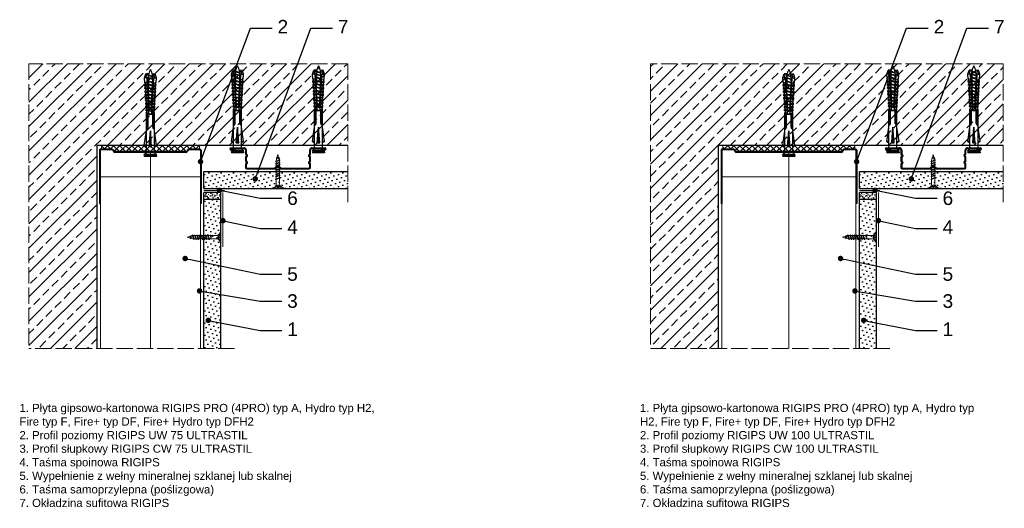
# Model space of a CAD drawing. Header units: millimetres. Extents: x 1739 to 3088, y 533 to 1407.
# Tile 4 of 4: x 2362 to 3088, y 1046 to 1407. Entities that reach past the tile are written whole.
import ezdxf
from ezdxf import colors
from ezdxf.entities.mleader import LeaderData, LeaderLine
from ezdxf.math import Vec2, Vec3

# ---------------------------------------------------------------- set-up
doc = ezdxf.new("R2010")
doc.units = ezdxf.units.MM
doc.linetypes.add('ACAD_ISO02W100', pattern=[15, 12, -3])
for name, color, linetype, lineweight in [('_ISOVER WELNA', 7, 'BATTING', 9), ('_RIGIPS AKCESORIA', 7, 'Continuous', 18), ('_RIGIPS G-K', 7, 'Continuous', 25), ('_RIGIPS PROFIL', 7, 'Continuous', 18), ('KRESKOWANIE', 7, 'Continuous', 9), ('OPISY', 7, 'Continuous', 9), ('PRZERYWANA', 7, 'ACAD_ISO02W100', 9)]:
    doc.layers.add(name, color=color, linetype=linetype, lineweight=lineweight)
doc.styles.get("Standard").update_dxf_attribs({"font": 'arial.ttf'})
doc.linetypes.add('BATTING', pattern='A,0.00254,-2.54,[134,ltypeshp.shx,S=2.54,R=0,X=-2.54,Y=0],-5.08,[134,ltypeshp.shx,S=2.54,R=180,X=2.54,Y=0],-2.54', length=10.16254)

# ---------------------------------------------------------------- blocks, each defined once
blk = doc.blocks.new('UW 75 ULTRASTIL')
h = blk.add_hatch()
h.set_pattern_fill('ANSI31', color=256, scale=0.5, style=0)
h.paths.add_polyline_path([(-11.93, 0.56), (-11.6, 1.24, -0.286951), (-10.7, 1.8), (10.18, 1.8), (41.3, 1.8, -0.286951), (42.2, 1.24), (42.53, 0.56, 0.286951), (43.43, 0), (52, 0, 0.414214), (52.8, 0.8), (52.8, 40), (52.25, 40), (52.25, 0.8, -0.414214), (52, 0.55), (43.77, 0.55, -0.286951), (42.87, 1.11), (42.54, 1.79, 0.286951), (41.64, 2.35), (-11.04, 2.35, 0.286951), (-11.94, 1.79), (-12.27, 1.11, -0.286951), (-13.17, 0.55), (-21.4, 0.55, -0.414214), (-21.65, 0.8), (-21.65, 40), (-22.2, 40), (-22.2, 0.8, 0.414214), (-21.4, 0), (-12.83, 0, 0.286951)])
for p, q in [((-22.2, 0.8), (-22.2, 40)), ((-22.2, 40), (-21.65, 40)), ((-21.65, 0.8), (-21.65, 40)), ((52.25, 0.8), (52.25, 40)), ((52.8, 40), (52.25, 40)), ((52.8, 0.8), (52.8, 40)), ((-21.4, 0.55), (-13.17, 0.55)), ((-21.4, 0), (-12.83, 0)), ((-12.27, 1.11), (-11.94, 1.79)), ((-11.93, 0.56), (-11.6, 1.24)), ((-11.04, 2.35), (41.64, 2.35)), ((-10.7, 1.8), (41.3, 1.8)), ((42.53, 0.56), (42.2, 1.24)), ((42.87, 1.11), (42.54, 1.79)), ((43.43, 0), (52, 0)), ((43.77, 0.55), (52, 0.55))]:
    blk.add_line(p, q)
for centre, radius, start, end in [((-21.4, 0.8), 0.8, 180, 270), ((-21.4, 0.8), 0.25, 180, 270), ((-13.17, 1.55), 1, 270, 334.04349), ((-12.83, 1), 1, 270, 334.04349), ((-11.04, 1.35), 1, 90, 154.04349), ((-10.7, 0.8), 1, 90, 154.04349), ((41.3, 0.8), 1, 25.95651, 90), ((41.64, 1.35), 1, 25.95651, 90), ((43.43, 1), 1, 205.95651, 270), ((43.77, 1.55), 1, 205.95651, 270), ((52, 0.8), 0.8, 270, 0), ((52, 0.8), 0.25, 270, 0)]:
    blk.add_arc(centre, radius, start, end)
blk = doc.blocks.new('UW 100 ULTRASTIL')
h = blk.add_hatch()
h.set_pattern_fill('ANSI31', color=256, scale=0.5, style=0)
h.paths.add_polyline_path([(166.82, 2.35), (89.14, 2.35, 0.286951), (88.24, 1.79), (87.91, 1.11, -0.286951), (87.01, 0.55), (78.78, 0.55, -0.414214), (78.53, 0.8), (78.53, 40), (77.98, 40), (77.98, 0.8, 0.414214), (78.78, 0), (87.35, 0, 0.286951), (88.25, 0.56), (88.58, 1.24, -0.286951), (89.48, 1.8), (166.48, 1.8, -0.286951), (167.38, 1.24), (167.71, 0.56, 0.286951), (168.61, 0), (177.18, 0, 0.414214), (177.98, 0.8), (177.98, 40), (177.43, 40), (177.43, 0.8, -0.414214), (177.18, 0.55), (168.95, 0.55, -0.286951), (168.05, 1.11), (167.72, 1.79, 0.286951)])
for p, q in [((77.98, 0.8), (77.98, 40)), ((77.98, 40), (78.53, 40)), ((78.53, 0.8), (78.53, 40)), ((177.43, 0.8), (177.43, 40)), ((177.98, 40), (177.43, 40)), ((177.98, 0.8), (177.98, 40)), ((78.78, 0.55), (87.01, 0.55)), ((78.78, 0), (87.35, 0)), ((87.91, 1.11), (88.24, 1.79)), ((88.25, 0.56), (88.58, 1.24)), ((89.14, 2.35), (166.82, 2.35)), ((89.48, 1.8), (166.48, 1.8)), ((167.71, 0.56), (167.38, 1.24)), ((168.05, 1.11), (167.72, 1.79)), ((168.61, 0), (177.18, 0)), ((168.95, 0.55), (177.18, 0.55))]:
    blk.add_line(p, q)
for centre, radius, start, end in [((78.78, 0.8), 0.8, 180, 270), ((78.78, 0.8), 0.25, 180, 270), ((87.01, 1.55), 1, 270, 334.04349), ((87.35, 1), 1, 270, 334.04349), ((89.14, 1.35), 1, 90, 154.04349), ((89.48, 0.8), 1, 90, 154.04349), ((166.48, 0.8), 1, 25.95651, 90), ((166.82, 1.35), 1, 25.95651, 90), ((168.61, 1), 1, 205.95651, 270), ((168.95, 1.55), 1, 205.95651, 270), ((177.18, 0.8), 0.8, 270, 0), ((177.18, 0.8), 0.25, 270, 0)]:
    blk.add_arc(centre, radius, start, end)
blk = doc.blocks.new('TN 25')
at = {"layer": '_RIGIPS AKCESORIA'}
for p, q in [((0, -0.84), (0, 7.16)), ((0, 7.16), (0.46, 7.16)), ((0.46, 4.78), (0, 4.78)), ((0, 3.5), (1.77, 3.5)), ((0, 2.83), (1.77, 2.83)), ((0.46, 1.64), (0, 1.64)), ((0.46, 7.16), (0.46, 4.78)), ((0.46, -0.84), (0.46, 1.64)), ((1.77, 3.5), (1.77, 4.2)), ((1.77, 2.83), (1.77, 2.18)), ((3.02, 4.46), (8.47, 4.46)), ((7.49, 2.01), (3.55, 2.01)), ((7.12, 4.46), (7.12, 3.18)), ((8.03, 2.01), (7.12, 4.46)), ((7.12, 3.18), (7.65, 1.53)), ((7.65, 1.53), (8.03, 2.01)), ((9.41, 2.01), (8.03, 2.01)), ((8.47, 4.46), (8.79, 5)), ((9.61, 1.51), (8.47, 4.46)), ((8.79, 5), (9.93, 2.01)), ((9, 4.46), (10.1, 4.46)), ((9.93, 2.01), (9.61, 1.51)), ((11.04, 2.01), (9.93, 2.01)), ((10.1, 4.46), (10.41, 5)), ((11.23, 1.51), (10.1, 4.46)), ((10.41, 5), (11.56, 2.01)), ((10.62, 4.46), (11.67, 4.46)), ((11.56, 2.01), (11.23, 1.51)), ((12.61, 2.01), (11.56, 2.01)), ((11.67, 4.46), (11.99, 5)), ((12.81, 1.51), (11.67, 4.46)), ((11.99, 5), (13.14, 2.01)), ((12.2, 4.46), (13.21, 4.46)), ((13.14, 2.01), (12.81, 1.51)), ((14.15, 2.01), (13.14, 2.01)), ((13.21, 4.46), (13.52, 5)), ((14.34, 1.51), (13.21, 4.46)), ((13.52, 5), (14.67, 2.01)), ((13.73, 4.46), (14.8, 4.46)), ((14.67, 2.01), (14.34, 1.51)), ((15.74, 2.01), (14.67, 2.01)), ((14.8, 4.46), (15.12, 5)), ((15.94, 1.51), (14.8, 4.46)), ((15.12, 5), (16.26, 2.01)), ((15.33, 4.46), (16.42, 4.46)), ((16.26, 2.01), (15.94, 1.51)), ((17.36, 2.01), (16.26, 2.01)), ((16.42, 4.46), (16.73, 5)), ((17.55, 1.51), (16.42, 4.46)), ((16.73, 5), (17.88, 2.01)), ((16.94, 4.46), (17.99, 4.46)), ((17.88, 2.01), (17.55, 1.51)), ((18.93, 2.01), (17.88, 2.01)), ((17.99, 4.46), (18.31, 5)), ((19.13, 1.51), (17.99, 4.46)), ((18.31, 5), (19.45, 2.01)), ((18.52, 4.46), (19.68, 4.46)), ((19.45, 2.01), (19.13, 1.51)), ((19.45, 2.01), (20.62, 2.01)), ((19.68, 4.46), (20, 5)), ((20.82, 1.51), (19.68, 4.46)), ((20, 5), (21.14, 2.01)), ((20.21, 4.46), (20.7, 4.46)), ((20.7, 4.46), (22.28, 3.98)), ((21.14, 2.01), (20.82, 1.51)), ((21.14, 2.01), (21.81, 2.12)), ((21.85, 1.83), (21.67, 3.28)), ((21.67, 3.28), (22.14, 2.4)), ((22.14, 2.4), (21.85, 1.83)), ((22.7, 2.36), (22.14, 2.4)), ((22.28, 3.98), (22.56, 4.37)), ((22.7, 2.36), (22.28, 3.98)), ((22.56, 4.37), (23.03, 2.71)), ((23.03, 2.71), (22.7, 2.36)), ((22.71, 3.85), (25, 3.24)), ((25, 3.24), (23.03, 2.71)), ((0, -0.84), (0.46, -0.84))]:
    blk.add_line(p, q, dxfattribs=at)
for centre, major_axis, ratio, start_param, end_param in [((3.09, 7.67), (0.17, 3.2), 0.826134, 1.773653, 3.180586), ((-0.04, 0.9), (0, 3.93), 0.848176, -0.720942, -0.151112), ((3.37, -1.57), (0.28, 3.57), 0.832181, 0.035984, 1.430787), ((-2.73, 15.91), (0, 14.76), 0.848176, 3.399396, 3.475072), ((0.59, 4.62), (0, 2.81), 0.848176, 3.475072, 3.862535), ((1.66, 3.18), (0, 0.895), 0.848176, -1.552777, -0.720942), ((1.66, 3.18), (0, 0.895), 0.848176, 3.862535, 4.730408)]:
    blk.add_ellipse(centre, major_axis=major_axis, ratio=ratio, start_param=start_param, end_param=end_param, dxfattribs=at)
blk = doc.blocks.new('Profil kapeluszowy')
h = blk.add_hatch()
h.set_pattern_fill('ANSI31', color=256, scale=0.3, style=0)
h.paths.add_polyline_path([(536.84, 614.15, -0.333333), (537.56, 614.15), (539.04, 613.04, 0.162278), (539.4, 612.92), (560.2, 612.92, 0.414214), (561.2, 613.92), (561.2, 616.25, 0.198912), (561.02, 616.68), (560.62, 617.08, -0.414214), (560.62, 617.93), (561.02, 618.33, 0.198912), (561.2, 618.75), (561.2, 621.41, 0.198912), (561.02, 621.83), (560.62, 622.23, -0.414214), (560.62, 623.08), (561.02, 623.48, 0.198912), (561.2, 623.91), (561.2, 626.82, -0.414214), (562.2, 627.82), (571.92, 627.82, -1), (571.92, 627.46), (569.1, 627.46), (569.1, 626.86), (571.92, 626.86, 1), (571.92, 628.42), (562.2, 628.42, 0.414214), (560.6, 626.82), (560.6, 624.15, -0.198912), (560.42, 623.73), (559.78, 623.08, 0.414214), (559.78, 622.23), (560.42, 621.58, -0.198912), (560.6, 621.16), (560.6, 619, -0.198912), (560.42, 618.58), (559.78, 617.93, 0.414214), (559.78, 617.08), (560.42, 616.43, -0.198912), (560.6, 616.01), (560.6, 613.92, -0.414214), (560.2, 613.52), (539.6, 613.52, -0.162278), (539.24, 613.64), (537.56, 614.9, 0.333333), (536.84, 614.9), (535.16, 613.64, -0.162278), (534.8, 613.52), (514.2, 613.52, -0.414214), (513.8, 613.92), (513.8, 616.01, -0.198912), (513.98, 616.43), (514.62, 617.08, 0.414214), (514.62, 617.93), (513.98, 618.58, -0.198912), (513.8, 619), (513.8, 621.16, -0.198912), (513.98, 621.58), (514.62, 622.23, 0.414214), (514.62, 623.08), (513.98, 623.73, -0.198912), (513.8, 624.15), (513.8, 626.82, 0.414214), (512.2, 628.42), (502.48, 628.42, 1), (502.48, 626.86), (505.3, 626.86), (505.3, 627.46), (502.48, 627.46, -1), (502.48, 627.82), (512.2, 627.82, -0.414214), (513.2, 626.82), (513.2, 623.91, 0.198912), (513.38, 623.48), (513.78, 623.08, -0.414214), (513.78, 622.23), (513.38, 621.83, 0.198912), (513.2, 621.41), (513.2, 618.75, 0.198912), (513.38, 618.33), (513.78, 617.93, -0.414214), (513.78, 617.08), (513.38, 616.68, 0.198912), (513.2, 616.25), (513.2, 613.92, 0.414214), (514.2, 612.92), (535, 612.92, 0.162278), (535.36, 613.04)])
for p, q in [((502.48, 628.42), (512.2, 628.42)), ((502.48, 627.82), (512.2, 627.82)), ((502.48, 627.46), (505.3, 627.46)), ((502.48, 626.86), (505.3, 626.86)), ((505.3, 627.46), (505.3, 626.86)), ((513.2, 626.82), (513.2, 623.91)), ((513.8, 626.82), (513.8, 624.15)), ((560.6, 624.15), (560.6, 626.82)), ((561.2, 623.91), (561.2, 626.82)), ((562.2, 628.42), (571.92, 628.42)), ((562.2, 627.82), (571.92, 627.82)), ((571.92, 627.46), (569.1, 627.46)), ((569.1, 627.46), (569.1, 626.86)), ((571.92, 626.86), (569.1, 626.86)), ((513.2, 621.41), (513.2, 618.75)), ((513.78, 623.08), (513.38, 623.48)), ((513.78, 622.23), (513.38, 621.83)), ((513.78, 617.93), (513.38, 618.33)), ((513.78, 617.08), (513.38, 616.68)), ((513.8, 621.16), (513.8, 619)), ((514.62, 623.08), (513.98, 623.73)), ((514.62, 622.23), (513.98, 621.58)), ((514.62, 617.93), (513.98, 618.58)), ((514.62, 617.08), (513.98, 616.43)), ((559.78, 623.08), (560.42, 623.73)), ((559.78, 622.23), (560.42, 621.58)), ((559.78, 617.93), (560.42, 618.58)), ((559.78, 617.08), (560.42, 616.43)), ((560.6, 619), (560.6, 621.16)), ((560.62, 623.08), (561.02, 623.48)), ((560.62, 622.23), (561.02, 621.83)), ((560.62, 617.93), (561.02, 618.33)), ((560.62, 617.08), (561.02, 616.68)), ((561.2, 618.75), (561.2, 621.41)), ((513.2, 616.25), (513.2, 613.92)), ((513.8, 616.01), (513.8, 613.92)), ((514.2, 613.52), (534.8, 613.52)), ((514.2, 612.92), (535, 612.92)), ((536.84, 614.9), (535.16, 613.64)), ((536.84, 614.15), (535.36, 613.04)), ((537.56, 614.9), (539.24, 613.64)), ((537.56, 614.15), (539.04, 613.04)), ((539.4, 612.92), (560.2, 612.92)), ((539.6, 613.52), (560.2, 613.52)), ((560.6, 613.92), (560.6, 616.01)), ((561.2, 613.92), (561.2, 616.25))]:
    blk.add_line(p, q)
for centre, radius, start, end in [((502.48, 627.64), 0.776, 90, 270), ((502.48, 627.64), 0.176, 90, 270), ((512.2, 626.82), 1.6, 0, 90), ((512.2, 626.82), 1, 0, 90), ((562.2, 626.82), 1.6, 90, 180), ((562.2, 626.82), 1, 90, 180), ((571.92, 627.64), 0.776, 270, 90), ((571.92, 627.64), 0.176, 270, 90), ((513.8, 623.91), 0.6, 180, 225), ((513.8, 621.41), 0.6, 135, 180), ((513.8, 618.75), 0.6, 180, 225), ((513.35, 622.66), 0.6, 315, 45), ((513.35, 617.5), 0.6, 315, 45), ((514.4, 624.15), 0.6, 180, 225), ((514.4, 621.16), 0.6, 135, 180), ((514.4, 619), 0.6, 180, 225), ((514.2, 622.66), 0.6, 315, 45), ((514.2, 617.5), 0.6, 315, 45), ((560.2, 622.66), 0.6, 135, 225), ((560.2, 617.5), 0.6, 135, 225), ((560, 624.15), 0.6, 315, 0), ((560, 621.16), 0.6, 360, 45), ((560, 619), 0.6, 315, 0), ((561.05, 622.66), 0.6, 135, 225), ((561.05, 617.5), 0.6, 135, 225), ((560.6, 623.91), 0.6, 315, 0), ((560.6, 621.41), 0.6, 0, 45), ((560.6, 618.75), 0.6, 315, 0), ((513.8, 616.25), 0.6, 135, 180), ((514.2, 613.92), 1, 180, 270), ((514.4, 616.01), 0.6, 135, 180), ((514.2, 613.92), 0.4, 180, 270), ((534.8, 614.12), 0.6, 270, 306.8699), ((535, 613.52), 0.6, 270, 306.8699), ((537.2, 614.42), 0.6, 53.1301, 126.8699), ((537.2, 613.67), 0.6, 53.1301, 126.8699), ((539.4, 613.52), 0.6, 233.1301, 270), ((539.6, 614.12), 0.6, 233.1301, 270), ((560.2, 613.92), 1, 270, 0), ((560.2, 613.92), 0.4, 270, 0), ((560, 616.01), 0.6, 0, 45), ((560.6, 616.25), 0.6, 0, 45)]:
    blk.add_arc(centre, radius, start, end)
blk = doc.blocks.new('kolek rozprezny komplet 60')
for p, q in [((390.66, 217.01), (390.76, 218.91)), ((393.75, 218.75), (390.71, 217.96)), ((393.81, 219.85), (390.76, 218.91)), ((393.68, 217.35), (393.81, 219.85)), ((420.47, 216.55), (393.71, 217.95)), ((397.41, 219.66), (393.81, 219.85)), ((397.31, 217.76), (397.41, 219.66)), ((397.67, 217.14), (397.71, 217.74)), ((399, 219.58), (397.82, 218.98)), ((398.9, 217.68), (399, 219.58)), ((399.8, 219.54), (399, 219.58)), ((399.7, 217.64), (399.8, 219.54)), ((401.4, 219.45), (400.22, 218.85)), ((401.3, 217.56), (401.4, 219.45)), ((402.2, 219.41), (401.4, 219.45)), ((402.1, 217.51), (402.2, 219.41)), ((403.8, 219.33), (402.61, 218.72)), ((403.7, 217.43), (403.8, 219.33)), ((404.6, 219.29), (403.8, 219.33)), ((404.5, 217.39), (404.6, 219.29)), ((406.19, 219.2), (405.01, 218.6)), ((406.09, 217.3), (406.19, 219.2)), ((406.99, 219.16), (406.19, 219.2)), ((406.89, 217.26), (406.99, 219.16)), ((408.59, 219.08), (407.41, 218.47)), ((408.49, 217.18), (408.59, 219.08)), ((409.39, 219.03), (408.59, 219.08)), ((409.29, 217.14), (409.39, 219.03)), ((410.99, 218.95), (409.8, 218.35)), ((410.89, 217.05), (410.99, 218.95)), ((412.59, 218.87), (411.4, 218.26)), ((412.49, 216.97), (412.59, 218.87)), ((413.38, 218.82), (412.59, 218.87)), ((413.28, 216.93), (413.38, 218.82)), ((414.98, 218.74), (413.8, 218.14)), ((414.88, 216.84), (414.98, 218.74)), ((415.78, 218.7), (414.98, 218.74)), ((415.68, 216.8), (415.78, 218.7)), ((417.38, 218.62), (416.2, 218.01)), ((417.28, 216.72), (417.38, 218.62)), ((418.18, 218.57), (417.38, 218.62)), ((418.08, 216.68), (418.18, 218.57)), ((419.78, 218.49), (418.59, 217.89)), ((419.68, 216.59), (419.78, 218.49)), ((431.37, 217.95), (419.75, 217.95)), ((448.67, 218.45), (419.77, 218.45)), ((443.47, 219.95), (432.8, 218.45)), ((443.47, 218.45), (443.47, 219.95)), ((443.47, 219.95), (444.34, 218.45)), ((450.17, 219.95), (448.67, 218.45)), ((448.67, 218.45), (448.67, 212.45)), ((450.17, 219.95), (450.17, 210.95)), ((450.67, 219.95), (450.17, 219.95)), ((450.67, 219.95), (450.67, 210.95)), ((450.67, 219.35), (451.17, 219.95)), ((451.17, 219.95), (451.67, 219.95)), ((451.17, 219.95), (451.17, 210.95)), ((451.67, 219.95), (451.67, 210.95)), ((393.15, 216.88), (390.66, 217.01)), ((393.15, 214.02), (390.66, 213.89)), ((390.66, 213.89), (390.76, 211.99)), ((393.75, 212.15), (390.71, 212.94)), ((393.81, 211.05), (390.76, 211.99)), ((391.67, 216.95), (392.67, 216.95)), ((392.67, 216.95), (391.67, 213.95)), ((391.67, 213.95), (391.71, 213.45)), ((391.71, 213.45), (392.07, 213.95)), ((392.67, 216.95), (392.07, 213.95)), ((393.07, 216.95), (392.07, 213.95)), ((392.07, 213.95), (393.67, 213.95)), ((392.67, 216.95), (393.04, 217.45)), ((393.07, 216.95), (393.04, 217.45)), ((393.07, 216.95), (394.67, 216.95)), ((394.67, 216.95), (393.67, 213.95)), ((393.67, 213.95), (393.7, 213.55)), ((417.38, 216.11), (393.68, 217.35)), ((417.38, 214.79), (393.68, 213.55)), ((393.68, 213.55), (393.81, 211.05)), ((420.47, 214.35), (393.71, 212.95)), ((393.78, 213.55), (394.07, 213.95)), ((397.41, 211.24), (393.81, 211.05)), ((394.67, 216.95), (394.07, 213.95)), ((395.07, 216.95), (394.07, 213.95)), ((394.07, 213.95), (396.07, 213.95)), ((394.67, 216.95), (394.92, 217.29)), ((395.07, 216.95), (395.05, 217.28)), ((395.07, 216.95), (397.07, 216.95)), ((397.07, 216.95), (396.07, 213.95)), ((396.07, 213.95), (396.09, 213.67)), ((396.28, 213.68), (396.47, 213.95)), ((397.07, 216.95), (396.47, 213.95)), ((397.47, 216.95), (396.47, 213.95)), ((396.47, 213.95), (398.47, 213.95)), ((397.07, 216.95), (397.23, 217.17)), ((397.31, 213.14), (397.41, 211.24)), ((397.47, 216.95), (397.46, 217.16)), ((397.47, 216.95), (399.47, 216.95)), ((397.67, 213.76), (397.71, 213.16)), ((399, 211.32), (397.82, 211.93)), ((398.47, 217.1), (398.5, 217.7)), ((399.47, 216.95), (398.47, 213.95)), ((398.47, 213.95), (398.48, 213.8)), ((398.47, 213.8), (398.5, 213.2)), ((398.77, 213.81), (398.87, 213.95)), ((399.47, 216.95), (398.87, 213.95)), ((399.87, 216.95), (398.87, 213.95)), ((398.87, 213.95), (400.87, 213.95)), ((398.9, 213.22), (399, 211.32)), ((399.8, 211.36), (399, 211.32)), ((399.47, 216.95), (399.55, 217.05)), ((399.7, 213.26), (399.8, 211.36)), ((399.87, 216.95), (399.87, 217.03)), ((399.87, 216.95), (401.38, 216.95)), ((400.07, 217.02), (400.1, 217.62)), ((400.07, 213.88), (400.1, 213.28)), ((401.4, 211.45), (400.22, 212.05)), ((400.87, 216.98), (400.9, 217.58)), ((401.87, 216.92), (400.87, 213.95)), ((400.87, 213.95), (400.88, 213.92)), ((400.87, 213.92), (400.9, 213.32)), ((401.87, 216.92), (401.27, 213.95)), ((402.26, 216.9), (401.27, 213.95)), ((401.27, 213.95), (401.38, 213.95)), ((401.27, 213.94), (401.27, 213.95)), ((401.3, 213.35), (401.4, 211.45)), ((402.2, 211.49), (401.4, 211.45)), ((402.1, 213.39), (402.2, 211.49)), ((402.47, 216.89), (402.5, 217.49)), ((402.47, 214.01), (402.5, 213.41)), ((403.8, 211.57), (402.61, 212.18)), ((403.27, 216.85), (403.3, 217.45)), ((403.27, 214.05), (403.3, 213.45)), ((404.22, 216.8), (403.31, 214.05)), ((404.24, 216.8), (403.7, 214.07)), ((403.7, 213.47), (403.8, 211.57)), ((404.62, 216.78), (403.72, 214.07)), ((404.6, 211.62), (403.8, 211.57)), ((404.5, 213.51), (404.6, 211.62)), ((404.86, 216.77), (404.9, 217.37)), ((404.86, 214.13), (404.9, 213.53)), ((406.19, 211.7), (405.01, 212.3)), ((405.66, 216.73), (405.69, 217.32)), ((405.66, 214.17), (405.69, 213.58)), ((406.58, 216.68), (405.75, 214.18)), ((406.09, 213.6), (406.19, 211.7)), ((406.62, 216.68), (406.12, 214.2)), ((406.98, 216.66), (406.16, 214.2)), ((406.99, 211.74), (406.19, 211.7)), ((406.89, 213.64), (406.99, 211.74)), ((407.26, 216.64), (407.29, 217.24)), ((407.26, 214.26), (407.29, 213.66)), ((408.59, 211.82), (407.41, 212.43)), ((408.06, 216.6), (408.09, 217.2)), ((408.06, 214.3), (408.09, 213.7)), ((408.94, 216.55), (408.19, 214.31)), ((408.49, 213.72), (408.59, 211.82)), ((408.99, 216.55), (408.55, 214.33)), ((409.39, 211.87), (408.59, 211.82)), ((409.34, 216.53), (408.6, 214.33)), ((409.29, 213.76), (409.39, 211.87)), ((409.66, 216.52), (409.69, 217.12)), ((409.66, 214.38), (409.69, 213.79)), ((410.99, 211.95), (409.8, 212.55)), ((410.46, 216.47), (410.49, 217.07)), ((410.46, 214.43), (410.49, 213.83)), ((411.3, 216.43), (410.64, 214.44)), ((410.89, 213.85), (410.99, 211.95)), ((411.37, 216.43), (410.98, 214.45)), ((411.69, 216.41), (411.04, 214.46)), ((412.59, 212.03), (411.4, 212.64)), ((412.05, 216.39), (412.09, 216.99)), ((412.05, 214.51), (412.09, 213.91)), ((412.49, 213.93), (412.59, 212.03)), ((413.38, 212.08), (412.59, 212.03)), ((412.85, 216.35), (412.89, 216.95)), ((412.85, 214.55), (412.89, 213.95)), ((413.66, 216.31), (413.08, 214.56)), ((413.28, 213.97), (413.38, 212.08)), ((413.75, 216.3), (413.4, 214.58)), ((414.05, 216.29), (413.49, 214.58)), ((414.98, 212.16), (413.8, 212.76)), ((414.45, 216.27), (414.48, 216.86)), ((414.45, 214.64), (414.48, 214.04)), ((414.88, 214.06), (414.98, 212.16)), ((415.78, 212.2), (414.98, 212.16)), ((415.25, 216.22), (415.28, 216.82)), ((415.25, 214.68), (415.28, 214.08)), ((416.02, 216.18), (415.52, 214.69)), ((415.68, 214.1), (415.78, 212.2)), ((416.12, 216.18), (415.83, 214.71)), ((416.41, 216.16), (415.93, 214.71)), ((417.38, 212.29), (416.2, 212.89)), ((417.28, 214.18), (417.38, 212.29)), ((418.18, 212.33), (417.38, 212.29)), ((418.22, 215.58), (418.01, 214.95)), ((418.08, 214.22), (418.18, 212.33)), ((419.78, 212.41), (418.59, 213.01)), ((419.68, 214.31), (419.78, 212.41)), ((430.17, 217.15), (419.71, 217.15)), ((430.17, 213.75), (419.71, 213.75)), ((431.37, 212.95), (419.75, 212.95)), ((448.67, 212.45), (419.77, 212.45)), ((420.47, 217.15), (420.47, 213.75)), ((420.67, 217.15), (420.67, 213.75)), ((420.87, 217.15), (420.87, 213.75)), ((444.34, 216.37), (432.8, 215.45)), ((432.8, 215.45), (443.47, 215.45)), ((444.34, 214.53), (432.8, 215.45)), ((443.47, 210.95), (432.8, 212.45)), ((444.34, 216.37), (443.47, 215.45)), ((444.34, 214.53), (443.47, 215.45)), ((443.47, 212.45), (443.47, 210.95)), ((443.47, 210.95), (444.34, 212.45)), ((444.34, 214.53), (444.34, 216.37)), ((448.67, 216.95), (448.67, 213.95)), ((450.17, 210.95), (448.67, 212.45)), ((450.67, 210.95), (450.17, 210.95)), ((450.67, 211.55), (451.17, 210.95)), ((451.17, 210.95), (451.67, 210.95))]:
    blk.add_line(p, q)
for centre, radius, start, end in [((397.68, 219.24), 0.3, 177, 297), ((400.08, 219.12), 0.3, 177, 297), ((402.48, 218.99), 0.3, 177, 297), ((404.87, 218.87), 0.3, 177, 297), ((407.27, 218.74), 0.3, 177, 297), ((409.67, 218.61), 0.3, 177, 297), ((411.27, 218.53), 0.3, 177, 297), ((413.66, 218.41), 0.3, 177, 297), ((416.06, 218.28), 0.3, 177, 297), ((418.46, 218.15), 0.3, 177, 297), ((422.67, 216.95), 1, 90, 168.46304), ((430.17, 218.45), 1.3, 270, 0), ((393.41, 206.24), 10.85, 99.20383, 121.90826), ((393.41, 224.66), 10.85, 238.09174, 260.79617), ((393.65, 216.85), 0.5, 87, 177), ((393.65, 214.05), 0.5, 183, 273), ((397.68, 211.66), 0.3, 63, 183), ((400.08, 211.78), 0.3, 63, 183), ((402.48, 211.91), 0.3, 63, 183), ((404.87, 212.03), 0.3, 63, 183), ((407.27, 212.16), 0.3, 63, 183), ((409.67, 212.29), 0.3, 63, 183), ((411.27, 212.37), 0.3, 63, 183), ((413.66, 212.5), 0.3, 63, 183), ((416.06, 212.62), 0.3, 63, 183), ((417.55, 215.45), 0.682, 255.86037, 104.13858), ((418.46, 212.75), 0.3, 63, 183), ((422.67, 213.95), 1, 191.53696, 270), ((430.17, 212.45), 1.3, 0, 90)]:
    blk.add_arc(centre, radius, start, end)
blk = doc.blocks.new('_Dot')
at = {"color": 0, "linetype": 'ByBlock', "lineweight": -2}
blk.add_line((-0.5, 0), (-1, 0), dxfattribs=at)
at = {"color": 0, "linetype": 'ByBlock', "const_width": 0.5}
blk.add_lwpolyline([(-0.25, 0, 1), (0.25, 0, 1)], format="xyb", close=True, dxfattribs=at)

msp = doc.modelspace()

# ---------------------------------------------------------------- hatches: boundary and pattern name
at = {"layer": '_RIGIPS G-K'}
h = msp.add_hatch(dxfattribs=at)
h.set_pattern_fill('DOTS', color=256, scale=2, angle=135, style=0)
h.set_pattern_definition([(135, (1330.5407, 4273.9037), (-3.367596, -1.122532), [0, -3.175])])
h.paths.add_polyline_path([(2603.67, 1282.13), (2603.67, 1294.63), (2497.67, 1294.63), (2497.67, 1282.13)])
h = msp.add_hatch(dxfattribs=at)
h.set_pattern_fill('DOTS', color=256, scale=2, angle=135, style=0)
h.set_pattern_definition([(135, (1813.6462, 4273.9037), (-3.367596, -1.122532), [0, -3.175])])
h.paths.add_polyline_path([(3086.77, 1282.13), (3086.77, 1294.63), (2980.77, 1294.63), (2980.77, 1282.13)])
h = msp.add_hatch(dxfattribs=at)
h.set_pattern_fill('AR-SAND', color=256, scale=0.05, angle=180, style=0)
h.set_pattern_definition([(217.5, (4096.9444, 2713.2575), (0.0800016, -2.4470662), [0, -1.9304, 0, -2.159, 0, -2.06375]), (187.5, (4096.9444, 2713.2575), (-2.2476164, -3.5841255), [0, -1.0414, 0, -1.7399, 0, -0.66675]), (147.5, (4098.5065, 2713.2575), (-3.9549619, -0.007186), [0, -0.635, 0, -2.286, 0, -2.9845]), (137.5, (4098.5065, 2713.2575), (-3.817782, -1.1146466), [0, -0.3175, 0, -1.4986, 0, -1.7145])])
h.paths.add_polyline_path([(2497.67, 1274.13), (2510.17, 1274.13), (2510.17, 1279.13), (2497.67, 1279.13)])
h = msp.add_hatch(dxfattribs=at)
h.set_pattern_fill('AR-SAND', color=256, scale=0.05, angle=180, style=0)
h.set_pattern_definition([(217.5, (4580.0498, 2713.2575), (0.0800016, -2.4470662), [0, -1.9304, 0, -2.159, 0, -2.06375]), (187.5, (4580.0498, 2713.2575), (-2.2476164, -3.5841255), [0, -1.0414, 0, -1.7399, 0, -0.66675]), (147.5, (4581.612, 2713.2575), (-3.9549619, -0.007186), [0, -0.635, 0, -2.286, 0, -2.9845]), (137.5, (4581.612, 2713.2575), (-3.817782, -1.1146466), [0, -0.3175, 0, -1.4986, 0, -1.7145])])
h.paths.add_polyline_path([(2980.77, 1274.13), (2993.27, 1274.13), (2993.27, 1279.13), (2980.77, 1279.13)])
h = msp.add_hatch(dxfattribs=at)
h.set_pattern_fill('DOTS', color=256, scale=2, angle=225, style=0)
h.set_pattern_definition([(225, (-143.1054, -35), (1.122532, -3.367596), [0, -3.175])])
h.paths.add_polyline_path([(2497.67, 1164.13), (2510.17, 1164.13), (2510.17, 1274.13), (2497.67, 1274.13)])
h = msp.add_hatch(dxfattribs=at)
h.set_pattern_fill('DOTS', color=256, scale=2, angle=225, style=0)
h.set_pattern_definition([(225, (1.5, -35), (1.122532, -3.367596), [0, -3.175])])
h.paths.add_polyline_path([(2980.77, 1164.13), (2993.27, 1164.13), (2993.27, 1274.13), (2980.77, 1274.13)])
at = {"layer": 'KRESKOWANIE'}
h = msp.add_hatch(dxfattribs=at)
h.set_pattern_fill('ANSI33', color=256, scale=2, style=0)
h.set_pattern_definition([(45, (-144.605, 0), (-8.980256, 8.980256), []), (45, (-135.625, 0), (-8.980256, 8.980256), [6.35, -3.175])])
h.paths.add_polyline_path([(2603.67, 1374.13), (2368.67, 1374.13), (2368.67, 1164.13), (2418.67, 1164.13), (2418.67, 1314.13), (2603.67, 1314.13)])
h = msp.add_hatch(dxfattribs=at)
h.set_pattern_fill('ANSI33', color=256, scale=2, style=0)
h.paths.add_polyline_path([(3086.77, 1374.13), (2826.77, 1374.13), (2826.77, 1164.13), (2876.77, 1164.13), (2876.77, 1314.13), (3086.77, 1314.13)])
h = msp.add_hatch(dxfattribs=at)
h.set_pattern_fill('ANSI37', color=256, angle=270, style=0)
h.set_pattern_definition([(315, (4408.9444, 2748.2575), (2.245064, 2.245064), []), (45, (4408.9444, 2748.2575), (-2.245064, 2.245064), [])])
h.paths.add_polyline_path([(2422.07, 1311.13), (2430.04, 1311.13, -0.286951), (2430.94, 1310.57), (2431.27, 1309.89, 0.286951), (2432.17, 1309.33), (2484.17, 1309.33, 0.286951), (2485.07, 1309.89), (2485.4, 1310.57, -0.286951), (2486.29, 1311.13), (2494.27, 1311.13), (2494.27, 1314.13), (2422.07, 1314.13)])
h = msp.add_hatch(dxfattribs=at)
h.set_pattern_fill('ANSI37', color=256, angle=270, style=0)
h.set_pattern_definition([(315, (4879.5498, 2748.2575), (2.245064, 2.245064), []), (45, (4879.5498, 2748.2575), (-2.245064, 2.245064), [])])
h.paths.add_polyline_path([(2889.05, 1310.57), (2889.38, 1309.89, 0.286951), (2890.28, 1309.33), (2967.27, 1309.33, 0.286951), (2968.17, 1309.89), (2968.5, 1310.57, -0.286951), (2969.4, 1311.13), (2977.37, 1311.13), (2977.37, 1314.13), (2880.17, 1314.13), (2880.17, 1311.13), (2888.15, 1311.13, -0.286951)])

# ---------------------------------------------------------------- linework, layer by layer
for p, q in [((2418.67, 1314.13), (2418.67, 1164.13)), ((2418.67, 1314.13), (2603.67, 1314.13)), ((2876.77, 1314.13), (2876.77, 1164.13)), ((2876.77, 1314.13), (3086.77, 1314.13))]:
    msp.add_line(p, q)
at = {"layer": '_ISOVER WELNA', "ltscale": 3.6}
msp.add_line((2458.17, 1164.13), (2458.17, 1308.78), dxfattribs=at)
at = {"layer": '_ISOVER WELNA', "ltscale": 4.8}
msp.add_line((2928.77, 1164.13), (2928.77, 1308.78), dxfattribs=at)
at = {"layer": '_RIGIPS AKCESORIA'}
for p, q in [((2497.67, 1280.63), (2512.67, 1280.63)), ((2511.67, 1279.13), (2511.67, 1239.13)), ((2980.77, 1280.63), (2995.77, 1280.63)), ((2994.77, 1279.13), (2994.77, 1239.13))]:
    msp.add_line(p, q, dxfattribs=at)
at = {"layer": '_RIGIPS G-K'}
for p, q in [((2420.17, 1314.13), (2432.67, 1314.13)), ((2890.77, 1314.13), (2903.27, 1314.13)), ((2497.67, 1294.63), (2603.67, 1294.63)), ((2497.67, 1282.13), (2497.67, 1294.63)), ((2980.77, 1294.63), (3086.77, 1294.63)), ((2980.77, 1282.13), (2980.77, 1294.63)), ((2497.67, 1282.13), (2603.67, 1282.13)), ((2497.67, 1164.13), (2497.67, 1279.13)), ((2510.17, 1279.13), (2497.67, 1279.13)), ((2510.17, 1164.13), (2510.17, 1279.13)), ((2980.77, 1282.13), (3086.77, 1282.13)), ((2980.77, 1164.13), (2980.77, 1279.13)), ((2993.27, 1279.13), (2980.77, 1279.13)), ((2993.27, 1164.13), (2993.27, 1279.13)), ((2510.17, 1274.13), (2497.67, 1274.13)), ((2993.27, 1274.13), (2980.77, 1274.13))]:
    msp.add_line(p, q, dxfattribs=at)
at = {"layer": '_RIGIPS PROFIL', "lineweight": 9}
for p, q in [((2421.27, 1290.73), (2495.07, 1290.73)), ((2421.27, 1164.13), (2421.27, 1290.73)), ((2495.07, 1164.13), (2495.07, 1290.73)), ((2879.37, 1290.73), (2978.17, 1290.73)), ((2879.37, 1164.13), (2879.37, 1290.73)), ((2978.17, 1164.13), (2978.17, 1290.73))]:
    msp.add_line(p, q, dxfattribs=at)
at = {"layer": 'KRESKOWANIE'}
for p, q in [((2422.07, 1311.13), (2422.07, 1314.13)), ((2494.27, 1311.13), (2494.27, 1314.13)), ((2880.17, 1311.13), (2880.17, 1314.13)), ((2977.37, 1311.13), (2977.37, 1314.13))]:
    msp.add_line(p, q, dxfattribs=at)
at = {"layer": 'PRZERYWANA'}
for p, q in [((2603.67, 1374.13), (2368.67, 1374.13)), ((2368.67, 1374.13), (2368.67, 1164.13)), ((2603.67, 1374.13), (2603.67, 1272.13)), ((3086.77, 1374.13), (2826.77, 1374.13)), ((2826.77, 1374.13), (2826.77, 1164.13)), ((3086.77, 1374.13), (3086.77, 1272.13)), ((2520.17, 1164.13), (2368.67, 1164.13)), ((3003.27, 1164.13), (2826.77, 1164.13))]:
    msp.add_line(p, q, dxfattribs=at)

# ---------------------------------------------------------------- block references
for name, p, rotation in [('kolek rozprezny komplet 60', (2306.93, 1760.2), 270), ('kolek rozprezny komplet 60', (2366.66, 1760.2), 270), ('kolek rozprezny komplet 60', (2790.04, 1760.2), 270), ('kolek rozprezny komplet 60', (2849.76, 1760.2), 270), ('kolek rozprezny komplet 60', (2242.72, 1757.45), 270), ('kolek rozprezny komplet 60', (2713.32, 1757.45), 270), ('UW 75 ULTRASTIL', (2473.47, 1311.13), 180), ('UW 100 ULTRASTIL', (3056.75, 1311.13), 180)]:
    msp.add_blockref(name, p, dxfattribs=dict(rotation=rotation))
for p in [(2015.04, 683.71), (2498.15, 683.71)]:
    msp.add_blockref('Profil kapeluszowy', p)
at = {"layer": '_RIGIPS AKCESORIA'}
for p, rotation in [((2555.33, 1282.13), 90), ((3038.44, 1282.13), 90), ((2510.17, 1249.37), 180), ((2993.27, 1249.37), 180)]:
    msp.add_blockref('TN 25', p, dxfattribs=dict(at, rotation=rotation))

# ---------------------------------------------------------------- texts
at = {"char_height": 6, "attachment_point": 1}
for s, insert, width in [('1. Płyta gipsowo-kartonowa RIGIPS PRO (4PRO) typ A, Hydro typ H2, Fire typ F, Fire+ typ DF, Fire+ Hydro typ DFH2\\P2. Profil poziomy RIGIPS UW 75 ULTRASTIL\\P3. Profil słupkowy RIGIPS CW 75 ULTRASTIL\\P4. Taśma spoinowa RIGIPS\\P5. Wypełnienie z wełny mineralnej szklanej lub skalnej\\P6. Taśma samoprzylepna (poślizgowa)\\P7. Okładzina sufitowa RIGIPS', (2361.65, 1123.28), 265.0562), ('1. Płyta gipsowo-kartonowa RIGIPS PRO (4PRO) typ A, Hydro typ H2, Fire typ F, Fire+ typ DF, Fire+ Hydro typ DFH2\\P2. Profil poziomy RIGIPS UW 100 ULTRASTIL\\P3. Profil słupkowy RIGIPS CW 100 ULTRASTIL\\P4. Taśma spoinowa RIGIPS\\P5. Wypełnienie z wełny mineralnej szklanej lub skalnej\\P6. Taśma samoprzylepna (poślizgowa)\\P7. Okładzina sufitowa RIGIPS', (2819.03, 1123.28), 260.5048)]:
    msp.add_mtext(s, dxfattribs=dict(at, insert=insert, width=width))

# ---------------------------------------------------------------- leaders
at = {"layer": 'OPISY'}
ml = msp.add_multileader_mtext('Standard', dxfattribs=at)
ml.set_content('2', color=256)
ml.set_leader_properties()
ml.set_arrow_properties(name='DOT')
ml.build(insert=Vec2(0, 0))
ctx = ml.context
ctx.base_point, ctx.char_height, ctx.landing_gap_size, ctx.plane_origin = Vec3(2547.89, 1400.42), 10, 4, Vec3(2355.31, 1544.08)
notes = []
notes.append((ctx, [(0, (1, 1, 0), (2531.89, 1400.42), (1, 0), 16, [(0, [(2495.12, 1301.91)], 0, [])])]))
ctx.mtext.insert, ctx.mtext.flow_direction = Vec3(2551.89, 1406.42), 5
ml = msp.add_multileader_mtext('Standard', dxfattribs=at)
ml.set_content('7', color=256)
ml.set_leader_properties()
ml.set_arrow_properties(name='DOT')
ml.build(insert=Vec2(0, 0))
ctx = ml.context
ctx.base_point, ctx.char_height, ctx.landing_gap_size, ctx.plane_origin = Vec3(2592.37, 1400.42), 10, 4, Vec3(2399.78, 1544.08)
notes.append((ctx, [(0, (1, 1, 0), (2576.37, 1400.42), (1, 0), 16, [(0, [(2535.42, 1289.23)], 0, [])])]))
ctx.mtext.insert, ctx.mtext.flow_direction = Vec3(2596.37, 1406.42), 5
ml = msp.add_multileader_mtext('Standard', dxfattribs=at)
ml.set_content('2', color=256)
ml.set_leader_properties()
ml.set_arrow_properties(name='DOT')
ml.build(insert=Vec2(0, 0))
ctx = ml.context
ctx.base_point, ctx.char_height, ctx.landing_gap_size, ctx.plane_origin = Vec3(3031.55, 1400.42), 10, 4, Vec3(2838.96, 1544.08)
notes.append((ctx, [(0, (1, 1, 0), (3015.55, 1400.42), (1, 0), 16, [(0, [(2978.77, 1301.91)], 0, [])])]))
ctx.mtext.insert, ctx.mtext.flow_direction = Vec3(3035.55, 1406.42), 5
ml = msp.add_multileader_mtext('Standard', dxfattribs=at)
ml.set_content('7', color=256)
ml.set_leader_properties()
ml.set_arrow_properties(name='DOT')
ml.build(insert=Vec2(0, 0))
ctx = ml.context
ctx.base_point, ctx.char_height, ctx.landing_gap_size, ctx.plane_origin = Vec3(3076.03, 1400.42), 10, 4, Vec3(2883.44, 1544.08)
notes.append((ctx, [(0, (1, 1, 0), (3060.03, 1400.42), (1, 0), 16, [(0, [(3019.08, 1289.23)], 0, [])])]))
ctx.mtext.insert, ctx.mtext.flow_direction = Vec3(3080.03, 1406.42), 5
ml = msp.add_multileader_mtext('Standard', dxfattribs=at)
ml.set_content('6', color=256)
ml.set_leader_properties()
ml.set_arrow_properties(name='DOT')
ml.build(insert=Vec2(0, 0))
ctx = ml.context
ctx.base_point, ctx.char_height, ctx.landing_gap_size, ctx.plane_origin = Vec3(2555.02, 1274.87), 10, 4, Vec3(2362.43, 1418.53)
notes.append((ctx, [(0, (1, 1, 0), (2539.02, 1274.87), (1, 0), 16, [(0, [(2509.1, 1280.85)], 0, [])])]))
ctx.mtext.insert, ctx.mtext.flow_direction = Vec3(2559.02, 1279.96), 5
ml = msp.add_multileader_mtext('Standard', dxfattribs=at)
ml.set_content('6', color=256)
ml.set_leader_properties()
ml.set_arrow_properties(name='DOT')
ml.build(insert=Vec2(0, 0))
ctx = ml.context
ctx.base_point, ctx.char_height, ctx.landing_gap_size, ctx.plane_origin = Vec3(3038.12, 1274.87), 10, 4, Vec3(2845.53, 1418.53)
notes.append((ctx, [(0, (1, 1, 0), (3022.12, 1274.87), (1, 0), 16, [(0, [(2992.21, 1280.85)], 0, [])])]))
ctx.mtext.insert, ctx.mtext.flow_direction = Vec3(3042.12, 1279.96), 5
ml = msp.add_multileader_mtext('Standard', dxfattribs=at)
ml.set_content('4', color=256)
ml.set_leader_properties()
ml.set_arrow_properties(name='DOT')
ml.build(insert=Vec2(0, 0))
ctx = ml.context
ctx.base_point, ctx.char_height, ctx.landing_gap_size, ctx.plane_origin = Vec3(2555.02, 1252.66), 10, 4, Vec3(2362.43, 1396.32)
notes.append((ctx, [(0, (1, 1, 0), (2539.02, 1252.66), (1, 0), 16, [(0, [(2511.67, 1258.43)], 0, [])])]))
ctx.mtext.insert, ctx.mtext.flow_direction = Vec3(2559.02, 1258.66), 5
ml = msp.add_multileader_mtext('Standard', dxfattribs=at)
ml.set_content('4', color=256)
ml.set_leader_properties()
ml.set_arrow_properties(name='DOT')
ml.build(insert=Vec2(0, 0))
ctx = ml.context
ctx.base_point, ctx.char_height, ctx.landing_gap_size, ctx.plane_origin = Vec3(3038.12, 1252.66), 10, 4, Vec3(2845.53, 1396.32)
notes.append((ctx, [(0, (1, 1, 0), (3022.12, 1252.66), (1, 0), 16, [(0, [(2994.77, 1258.43)], 0, [])])]))
ctx.mtext.insert, ctx.mtext.flow_direction = Vec3(3042.12, 1258.66), 5
ml = msp.add_multileader_mtext('Standard', dxfattribs=at)
ml.set_content('5', color=256)
ml.set_leader_properties()
ml.set_arrow_properties(name='DOT')
ml.build(insert=Vec2(0, 0))
ctx = ml.context
ctx.base_point, ctx.char_height, ctx.landing_gap_size, ctx.plane_origin = Vec3(2555.02, 1218.98), 10, 4, Vec3(2362.43, 1362.64)
notes.append((ctx, [(0, (1, 1, 0), (2539.02, 1218.98), (1, 0), 16, [(0, [(2483.78, 1230.51)], 0, [])])]))
ctx.mtext.insert, ctx.mtext.flow_direction = Vec3(2559.02, 1224.07), 5
ml = msp.add_multileader_mtext('Standard', dxfattribs=at)
ml.set_content('5', color=256)
ml.set_leader_properties()
ml.set_arrow_properties(name='DOT')
ml.build(insert=Vec2(0, 0))
ctx = ml.context
ctx.base_point, ctx.char_height, ctx.landing_gap_size, ctx.plane_origin = Vec3(3038.12, 1218.98), 10, 4, Vec3(2845.53, 1362.64)
notes.append((ctx, [(0, (1, 1, 0), (3022.12, 1218.98), (1, 0), 16, [(0, [(2966.88, 1230.51)], 0, [])])]))
ctx.mtext.insert, ctx.mtext.flow_direction = Vec3(3042.12, 1224.07), 5
ml = msp.add_multileader_mtext('Standard', dxfattribs=at)
ml.set_content('3', color=256)
ml.set_leader_properties()
ml.set_arrow_properties(name='DOT')
ml.build(insert=Vec2(0, 0))
ctx = ml.context
ctx.base_point, ctx.char_height, ctx.landing_gap_size, ctx.plane_origin = Vec3(2555.02, 1199.04), 10, 4, Vec3(2362.43, 1342.69)
notes.append((ctx, [(0, (1, 1, 0), (2539.02, 1199.04), (1, 0), 16, [(0, [(2494.38, 1206.6)], 0, [])])]))
ctx.mtext.insert, ctx.mtext.flow_direction = Vec3(2559.02, 1204.12), 5
ml = msp.add_multileader_mtext('Standard', dxfattribs=at)
ml.set_content('3', color=256)
ml.set_leader_properties()
ml.set_arrow_properties(name='DOT')
ml.build(insert=Vec2(0, 0))
ctx = ml.context
ctx.base_point, ctx.char_height, ctx.landing_gap_size, ctx.plane_origin = Vec3(3038.12, 1199.04), 10, 4, Vec3(2845.53, 1342.69)
notes.append((ctx, [(0, (1, 1, 0), (3022.12, 1199.04), (1, 0), 16, [(0, [(2977.49, 1206.6)], 0, [])])]))
ctx.mtext.insert, ctx.mtext.flow_direction = Vec3(3042.12, 1204.12), 5
ml = msp.add_multileader_mtext('Standard', dxfattribs=at)
ml.set_content('1', color=256)
ml.set_leader_properties()
ml.set_arrow_properties(name='DOT')
ml.build(insert=Vec2(0, 0))
ctx = ml.context
ctx.base_point, ctx.char_height, ctx.landing_gap_size, ctx.plane_origin = Vec3(2555.02, 1177.34), 10, 4, Vec3(2362.43, 1321)
notes.append((ctx, [(0, (1, 1, 0), (2539.02, 1177.34), (1, 0), 16, [(0, [(2500.83, 1184.9)], 0, [])])]))
ctx.mtext.insert, ctx.mtext.flow_direction = Vec3(2559.02, 1183.34), 5
ml = msp.add_multileader_mtext('Standard', dxfattribs=at)
ml.set_content('1', color=256)
ml.set_leader_properties()
ml.set_arrow_properties(name='DOT')
ml.build(insert=Vec2(0, 0))
ctx = ml.context
ctx.base_point, ctx.char_height, ctx.landing_gap_size, ctx.plane_origin = Vec3(3038.12, 1177.34), 10, 4, Vec3(2845.53, 1321)
notes.append((ctx, [(0, (1, 1, 0), (3022.12, 1177.34), (1, 0), 16, [(0, [(2983.93, 1184.9)], 0, [])])]))
ctx.mtext.insert, ctx.mtext.flow_direction = Vec3(3042.12, 1183.34), 5
for ctx, leaders in notes:
    for number, flags, end, landing, length, lines in leaders:
        leader = LeaderData()
        leader.index, (leader.has_last_leader_line, leader.has_dogleg_vector, leader.attachment_direction) = number, flags
        leader.last_leader_point, leader.dogleg_vector, leader.dogleg_length = Vec3(end), Vec3(landing), length
        for number, points, colour, breaks in lines:
            line = LeaderLine()
            line.index, line.vertices, line.color, line.breaks = number, Vec3.list(points), colors.encode_raw_color(colour), breaks
            leader.lines.append(line)
        ctx.leaders.append(leader)

doc.saveas('drawing.dxf')
